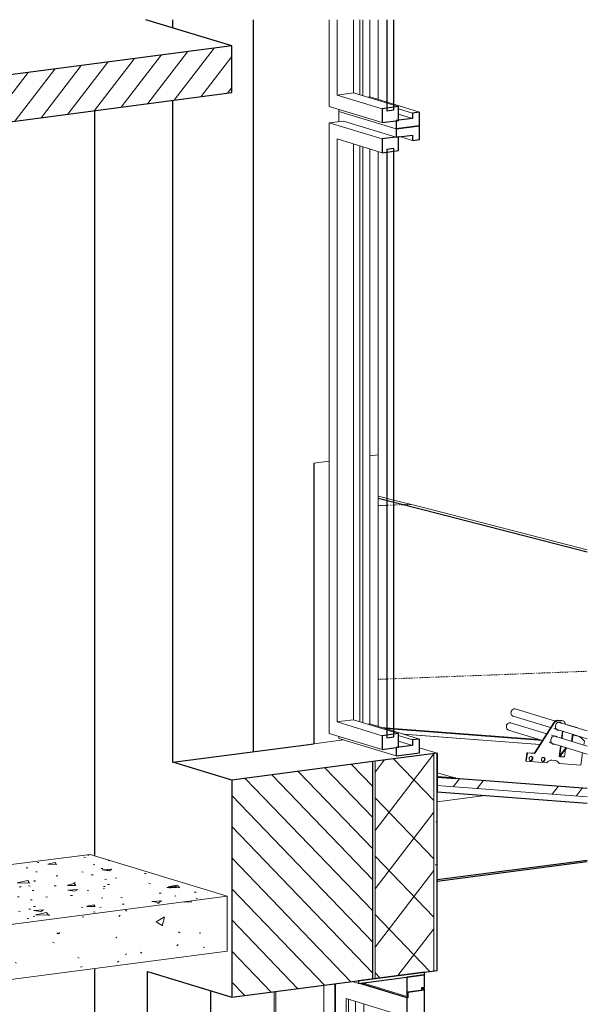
# Model space of a CAD drawing. Header units: millimetres. Extents: x -7937 to 93799, y -5691 to 12696.
# Tile 14 of 67: x 5932 to 7954, y 562 to 4071. Entities that reach past the tile are written whole.
import ezdxf

# ---------------------------------------------------------------- set-up
doc = ezdxf.new("R2010")
doc.units = ezdxf.units.MM
doc.linetypes.add('EST_Dash_1_2_', pattern=[3, 1, -2])
for name, color, linetype, lineweight in [('A-DOOR', 7, 'Continuous', 9), ('A-GENM', 7, 'Continuous', 9), ('A-GLAZ', 7, 'Continuous', 9), ('A-ROOF', 7, 'Continuous', 9), ('A-ROOF-MCUT', 7, 'Continuous', 25), ('A-ROOF-OTLN', 7, 'Continuous', 9), ('A-ROOF-PATT', 7, 'Continuous', 25), ('C-TOPO', 7, 'Continuous', 9)]:
    doc.layers.add(name, color=color, linetype=linetype, lineweight=lineweight)
for name, color, linetype, lineweight, true_color in [('A-WALL', 7, 'Continuous', 9, 0x7f7f7f), ('A-WALL-PATT', 7, 'Continuous', 9, 0x7f7f7f), ('C-TOPO-MINR', 9, 'EST_Dash_1_2_', 5, 0x808080), ('I-WALL', 7, 'Continuous', 9, 0x7f7f7f), ('S-BEAM', 7, 'Continuous', 9, 0x7f7f7f)]:
    doc.layers.add(name, color=color, linetype=linetype, lineweight=lineweight, true_color=true_color)

# ---------------------------------------------------------------- blocks, each defined once
blk = doc.blocks.new('Doorset_ Entrance Door w Concealed Closer_ASSA ABLOY ES_ES08_Hardware 3D - VU-01-1650x2100 mm-6341776-KUNST 3D LÕIGE 01')
at = {"layer": 'A-DOOR', "lineweight": 25}
for p, q in [((7373.7, 676.9), (7139.5, 646.2)), ((7139.5, 636.4), (7373.7, 667.1)), ((7373.7, 667.1), (7311, 658.9)), ((7373.7, 667.1), (7373.7, 676.9)), ((7373.7, 623), (7373.7, 667.1)), ((7139.5, 646.2), (7139.5, 636.4)), ((7311, 658.9), (7311, 590.3)), ((7369.5, 612.6), (7315.2, 605.5)), ((7315.2, 605.5), (7365.3, 612.1)), ((7315.2, 605.5), (7315.2, 585.9)), ((7315.2, 590.8), (7315.2, 605.5)), ((7365.3, 621.9), (7373.7, 623)), ((7365.3, 612.1), (7365.3, 621.9)), ((7373.7, 618.1), (7369.5, 617.5)), ((7369.5, 617.5), (7369.5, 612.6)), ((7373.7, 525), (7373.7, 618.1)), ((7311, 590.3), (7315.2, 590.8)), ((7315.2, 585.9), (7311, 585.4)), ((7311, 585.4), (7311, 516.8)), ((7311, 516.8), (7373.7, 525)), ((7344.4, 521.2), (7319.3, 517.9)), ((7319.3, 517.9), (7319.3, -1240.9)), ((7344.4, -1237.6), (7344.4, 521.2)), ((7373.7, -1233.8), (7311, -1242)), ((7311, -1242), (7311, -1389)), ((7319.3, -1240.9), (7344.4, -1237.6)), ((7373.7, -1380.8), (7373.7, -1233.8)), ((7311, -1389), (7373.7, -1380.8))]:
    blk.add_line(p, q, dxfattribs=at)
at = {"layer": 'A-DOOR', "lineweight": 5}
for p, q in [((7054.4, -1320.5), (7054.4, 635.1)), ((7057.1, 635.5), (7057.1, -1311.5)), ((7117, 643.3), (7139.5, 636.4)), ((7311, 585.4), (7142.4, 636.8)), ((7315.2, 585.9), (7146.6, 637.4)), ((7153.7, 638.3), (7311, 590.3)), ((6839.1, 606.9), (6839.1, -1329.6)), ((6844.5, -1331.2), (6844.5, 607.6)), ((7016, 630.1), (7016, -1308.8)), ((7365.3, 620.6), (7373.7, 618.1)), ((7369.5, 617.5), (7365.3, 618.8)), ((7369.5, 612.6), (7365.3, 613.9)), ((7095.5, -1176.3), (7095.5, 582.5)), ((7095.5, 582.5), (7311, 516.8)), ((7103.8, -1175.2), (7103.8, 580)), ((7095.5, -1176.3), (7103.8, -1175.2)), ((7311, -1242), (7095.5, -1176.3)), ((7319.3, -1240.9), (7103.8, -1175.2)), ((7373.7, -1233.8), (7344.4, -1224.9)), ((6839.1, -1329.6), (6844.5, -1331.2)), ((6844.5, -1331.2), (7016, -1308.8)), ((7016, -1308.8), (7054.4, -1320.5)), ((7054.4, -1320.5), (7058.6, -1319.9)), ((7057.1, -1311.5), (7311, -1389)), ((7058.6, -1312), (7058.6, -1319.9)), ((7068.6, -1315), (7058.6, -1316.4))]:
    blk.add_line(p, q, dxfattribs=at)
at = {"layer": 'A-DOOR', "color": 250, "lineweight": 5, "true_color": 0x272727}
for p, q in [((7128.9, -1171.9), (7128.9, 572.3)), ((7158.2, -1168), (7158.2, 563.4)), ((7103.8, -1175.2), (7158.2, -1168)), ((7103.8, -1175.2), (7128.9, -1171.9)), ((7128.9, -1171.9), (7344.4, -1237.6)), ((7344.4, -1224.9), (7158.2, -1168))]:
    blk.add_line(p, q, dxfattribs=at)
blk = doc.blocks.new('Puit-alumiinium aken 600x2330 mm - A-03-600x2300 mm _ veeplekiga-2838762-KUNST 3D LÕIGE 01')
at = {"layer": 'A-GLAZ', "lineweight": 5}
for p, q in [((7273.3, 3681.6), (7068.9, 3744)), ((7068.9, 3744), (7068.9, 3707.4)), ((7035.2, 3703), (7085.4, 3709.6)), ((7223.1, 3645.7), (7035.2, 3703)), ((7035.2, 3703), (7035.2, 1527.8)), ((7085.4, 3709.6), (7273.3, 3652.2)), ((7286.9, 3654), (7331.9, 3640.3)), ((7062.6, 1568.4), (7062.6, 3645.7)), ((7062.6, 3645.7), (7223.1, 3596.7)), ((7079.3, 1570.6), (7062.6, 1568.4)), ((7223.1, 1519.4), (7062.6, 1568.4)), ((7035.2, 1527.8), (7223.1, 1470.4)), ((7068.9, 1517.5), (7068.9, 1510)), ((7068.9, 1510), (7273.3, 1447.6)), ((7357, 1507.5), (7265, 1535.6)), ((7281.7, 1527.1), (7265, 1532.2)), ((7331.9, 1504.3), (7281.7, 1519.6)), ((7331.9, 1484.7), (7281.7, 1500))]:
    blk.add_line(p, q, dxfattribs=at)
at = {"layer": 'A-GLAZ', "lineweight": 25}
for p, q in [((7357, 3692.6), (7273.3, 3681.6)), ((7357, 3643.6), (7357, 3692.6)), ((7281.7, 3653.3), (7223.1, 3645.7)), ((7273.3, 3681.6), (7273.3, 3652.2)), ((7273.3, 3652.2), (7331.9, 3659.9)), ((7281.7, 3604.3), (7281.7, 3653.3)), ((7331.9, 3659.9), (7331.9, 3640.3)), ((7223.1, 3645.7), (7223.1, 3596.7)), ((7331.9, 3640.3), (7357, 3643.6)), ((7223.1, 3596.7), (7281.7, 3604.3)), ((7265, 3611.9), (7239.9, 3608.7)), ((7239.9, 3608.7), (7239.9, 1511.8)), ((7265, 1515.1), (7265, 3611.9)), ((7281.7, 1527.1), (7223.1, 1519.4)), ((7223.1, 1519.4), (7223.1, 1470.4)), ((7239.9, 1511.8), (7265, 1515.1)), ((7281.7, 1478.1), (7281.7, 1527.1)), ((7223.1, 1470.4), (7281.7, 1478.1)), ((7331.9, 1484.7), (7273.3, 1477)), ((7273.3, 1477), (7273.3, 1447.6)), ((7357, 1507.5), (7331.9, 1504.3)), ((7331.9, 1504.3), (7331.9, 1484.7)), ((7357, 1458.6), (7357, 1507.5)), ((7273.3, 1447.6), (7357, 1458.6))]:
    blk.add_line(p, q, dxfattribs=at)
at = {"layer": 'A-GLAZ', "color": 250, "lineweight": 5, "true_color": 0x272727}
for p, q in [((7121.1, 3627.8), (7121.1, 1576.1)), ((7143.9, 3620.8), (7143.9, 1569.1)), ((7154.9, 1565.8), (7154.9, 3617.5)), ((7180, 3609.8), (7180, 1561.6)), ((7121.1, 1576.1), (7079.3, 1570.6)), ((7265, 1532.2), (7121.1, 1576.1)), ((7180, 1561.6), (7172.1, 1560.5)), ((7265, 1535.6), (7180, 1561.6))]:
    blk.add_line(p, q, dxfattribs=at)
blk = doc.blocks.new('Puit-alumiinium aken 600x2330 mm - A-03-600x2300 mm _ veeplekita-2838763-KUNST 3D LÕIGE 01')
at = {"layer": 'A-GLAZ', "lineweight": 5}
for p, q in [((7035.2, 4070.8), (7035.2, 3761.8)), ((7062.6, 3802.4), (7062.6, 4070.8)), ((7079.3, 3804.6), (7062.6, 3802.4)), ((7223.1, 3753.4), (7062.6, 3802.4)), ((7035.2, 3761.8), (7223.1, 3704.5)), ((7357, 3741.6), (7265, 3769.6)), ((7281.7, 3761.1), (7265, 3766.2)), ((7068.9, 3751.5), (7068.9, 3744)), ((7068.9, 3744), (7273.3, 3681.6)), ((7331.9, 3738.3), (7281.7, 3753.6)), ((7331.9, 3718.7), (7281.7, 3734))]:
    blk.add_line(p, q, dxfattribs=at)
at = {"layer": 'A-GLAZ', "color": 250, "lineweight": 5, "true_color": 0x272727}
for p, q in [((7121.1, 4070.8), (7121.1, 3810.1)), ((7143.9, 4070.8), (7143.9, 3803.1)), ((7154.9, 3799.8), (7154.9, 4070.8)), ((7180, 4070.8), (7180, 3795.6)), ((7121.1, 3810.1), (7079.3, 3804.6)), ((7265, 3766.2), (7121.1, 3810.1)), ((7180, 3795.6), (7172.1, 3794.5)), ((7265, 3769.6), (7180, 3795.6))]:
    blk.add_line(p, q, dxfattribs=at)
at = {"layer": 'A-GLAZ', "lineweight": 25}
for p, q in [((7239.9, 4070.8), (7239.9, 3745.8)), ((7265, 3749.1), (7265, 4070.8)), ((7281.7, 3761.1), (7223.1, 3753.4)), ((7281.7, 3712.1), (7281.7, 3761.1)), ((7223.1, 3753.4), (7223.1, 3704.5)), ((7239.9, 3745.8), (7265, 3749.1)), ((7357, 3741.6), (7331.9, 3738.3)), ((7331.9, 3738.3), (7331.9, 3718.7)), ((7357, 3692.6), (7357, 3741.6)), ((7223.1, 3704.5), (7281.7, 3712.1)), ((7331.9, 3718.7), (7273.3, 3711)), ((7273.3, 3711), (7273.3, 3681.6)), ((7273.3, 3681.6), (7357, 3692.6))]:
    blk.add_line(p, q, dxfattribs=at)
blk = doc.blocks.new('Torulumetõke - Torulumetõke-4660651-KUNST 3D LÕIGE 01')
at = {"layer": 'A-GENM', "lineweight": 5}
for p, q in [((7841.3, 1571), (7697.5, 1614.8)), ((7689.6, 1589), (7823.7, 1548.1)), ((7809.8, 1526.1), (7681, 1565.4)), ((7767.2, 1459.2), (7836, 1567.5)), ((7837.7, 1567), (7768.9, 1458.7)), ((7834.8, 1544.7), (7954.2, 1508.3)), ((7954.2, 1536.5), (7842.7, 1570.5)), ((7848, 1574.3), (7863.6, 1573.1)), ((7865.3, 1572.6), (7849.6, 1573.8)), ((7863.6, 1573.1), (7865.8, 1572.7)), ((7867.5, 1572.2), (7865.8, 1572.7)), ((7876.1, 1560.1), (7875, 1564)), ((7917.9, 1547.6), (7881.5, 1558.7)), ((7884, 1558.6), (7881.5, 1558.7)), ((7884, 1558.6), (7920.4, 1547.5)), ((7920.4, 1547.5), (7917.9, 1547.6)), ((7673.1, 1539.6), (7794.7, 1502.5)), ((7954.2, 1482.1), (7826.2, 1521.1)), ((7849.4, 1539), (7852.7, 1539.2)), ((7861.1, 1510.3), (7862.2, 1511.1)), ((7865.7, 1535.8), (7862.6, 1510.6)), ((7867.2, 1535.3), (7864.1, 1510.5)), ((7864.1, 1510.5), (7867.2, 1535.3)), ((7897.7, 1499.6), (7900.9, 1525.2)), ((7903.3, 1524.4), (7900.1, 1499.5)), ((7918.6, 1518.6), (7916.9, 1519.1)), ((7818.3, 1495.3), (7954.2, 1453.8)), ((7859.2, 1483.4), (7854.4, 1445.3)), ((7860.6, 1482.9), (7856.4, 1449.3)), ((7856.4, 1449.3), (7860.6, 1482.9)), ((7856.4, 1449.3), (7879.4, 1477.3)), ((7881.4, 1476.6), (7858.9, 1449.2)), ((7900.1, 1499.5), (7897.7, 1499.6)), ((7941.5, 1485.7), (7943.7, 1500.2)), ((7734.9, 1429.2), (7739.2, 1458.7)), ((7740.9, 1458.2), (7736.5, 1428.7)), ((7739.2, 1458.7), (7763.2, 1456.9)), ((7740.9, 1458.2), (7739.2, 1458.7)), ((7764.9, 1456.4), (7740.9, 1458.2)), ((7859.8, 1444.4), (7854.4, 1444.7)), ((7858.9, 1449.2), (7856.4, 1449.3)), ((7856.4, 1449.3), (7858.9, 1449.2)), ((7860.6, 1451.3), (7859.8, 1444.4)), ((7859.8, 1444.4), (7860.6, 1451.3)), ((7859.8, 1444.4), (7873.4, 1443.9)), ((7873.4, 1443.9), (7876.8, 1471)), ((7930.9, 1414), (7937.6, 1459.1)), ((7736.5, 1428.7), (7734.9, 1429.2)), ((7736.5, 1428.7), (7809.7, 1423.2)), ((7828, 1432.2), (7839.2, 1431.4)), ((7854.4, 1419.8), (7852.8, 1420.3)), ((7854.4, 1419.8), (7930.9, 1414))]:
    blk.add_line(p, q, dxfattribs=at)
for points in [[(7682.5, 1602.8, 0), (7683.3, 1606.2, 0), (7684.9, 1609.3, 0), (7687.1, 1611.9, 0), (7689.7, 1613.8, 0), (7692.6, 1615, 0), (7695.5, 1615.2, 0), (7698.3, 1614.5, 0)], [(7689.6, 1589, 0), (7688.8, 1589.3, 0), (7686.3, 1590.8, 0), (7684.3, 1593.1, 0), (7683, 1596, 0), (7682.3, 1599.3, 0), (7682.5, 1602.8, 0)], [(7673.1, 1539.6, 0), (7672.3, 1539.9, 0), (7669.8, 1541.5, 0), (7667.8, 1543.7, 0), (7666.4, 1546.6, 0), (7665.8, 1549.9, 0), (7665.9, 1553.4, 0)], [(7665.9, 1553.4, 0), (7666.8, 1556.8, 0), (7668.4, 1559.9, 0), (7670.6, 1562.5, 0), (7673.2, 1564.5, 0), (7676, 1565.6, 0), (7679, 1565.8, 0), (7681.8, 1565.1, 0)], [(7836, 1567.5, 0), (7837.9, 1569.9, 0), (7840.2, 1571.9, 0), (7842.7, 1573.3, 0), (7845.3, 1574.1, 0), (7848, 1574.3, 0)], [(7849.6, 1573.8, 0), (7847, 1573.6, 0), (7844.3, 1572.8, 0), (7841.8, 1571.4, 0), (7839.6, 1569.4, 0), (7837.7, 1567, 0)], [(7854.4, 1538.7, 0), (7851.1, 1538.5, 0), (7848, 1539.2, 0), (7845.2, 1540.9, 0), (7843, 1543.5, 0), (7841.5, 1546.7, 0), (7840.8, 1550.3, 0), (7840.9, 1554.2, 0)], [(7840.9, 1554.2, 0), (7841.9, 1558, 0), (7843.6, 1561.4, 0), (7846.1, 1564.3, 0), (7849, 1566.5, 0), (7852.2, 1567.7, 0), (7855.4, 1568, 0), (7858.6, 1567.2, 0), (7861.3, 1565.5, 0), (7862.5, 1564.4, 0)], [(7860.9, 1564.9, 0), (7859.7, 1566, 0), (7857.2, 1567.6, 0)], [(7875, 1564, 0), (7873.9, 1566.7, 0), (7872.2, 1569.1, 0), (7870.2, 1570.9, 0), (7867.8, 1572, 0), (7865.3, 1572.6, 0)], [(7824.3, 1504.7, 0), (7825.3, 1508.5, 0), (7827.1, 1512, 0), (7829.5, 1514.9, 0), (7832.4, 1517.1, 0), (7835.6, 1518.3, 0), (7838.9, 1518.6, 0), (7842, 1517.8, 0), (7844.8, 1516.1, 0), (7845.9, 1515, 0)], [(7844.2, 1515.5, 0), (7843.1, 1516.6, 0), (7840.7, 1518.2, 0)], [(7917.7, 1518.9, 0), (7907.6, 1521.1, 0), (7902.9, 1521.8, 0)], [(7903, 1522.1, 0), (7906, 1521.6, 0), (7916, 1519.4, 0)], [(7943.7, 1500.2, 0), (7936.3, 1508.5, 0), (7927.5, 1514.8, 0), (7917.7, 1518.9, 0)], [(7837.8, 1489.3, 0), (7834.5, 1489, 0), (7831.4, 1489.8, 0), (7828.6, 1491.5, 0), (7826.4, 1494, 0), (7824.9, 1497.2, 0), (7824.2, 1500.9, 0), (7824.3, 1504.7, 0)], [(7831.4, 1489.8, 0), (7832.9, 1489.5, 0), (7836.1, 1489.8, 0)], [(7747.1, 1438.4, 0), (7747.6, 1440.3, 0), (7748.6, 1442.1, 0), (7749.8, 1443.6, 0), (7751.3, 1444.7, 0), (7753, 1445.4, 0), (7754.7, 1445.5, 0), (7756.3, 1445.1, 0), (7757.7, 1444.3, 0), (7758.9, 1442.9, 0), (7759.7, 1441.3, 0), (7760, 1439.4, 0), (7759.9, 1437.4, 0)], [(7758.3, 1437.9, 0), (7758.4, 1439.9, 0), (7758, 1441.8, 0), (7757.2, 1443.4, 0), (7756.1, 1444.8, 0), (7754.7, 1445.6, 0)], [(7764.1, 1457, 0), (7765, 1457.2, 0), (7765.8, 1457.7, 0), (7766.6, 1458.4, 0), (7767.2, 1459.2, 0)], [(7768.9, 1458.7, 0), (7768.2, 1457.9, 0), (7767.5, 1457.2, 0), (7766.7, 1456.7, 0), (7765.8, 1456.5, 0), (7764.9, 1456.4, 0)], [(7790.8, 1435, 0), (7791.3, 1437, 0), (7792.2, 1438.8, 0), (7793.4, 1440.3, 0), (7794.9, 1441.4, 0), (7796.6, 1442.1, 0), (7798.3, 1442.2, 0), (7799.9, 1441.8, 0), (7801.4, 1441, 0), (7802.5, 1439.6, 0), (7803.3, 1438, 0), (7803.7, 1436.1, 0), (7803.6, 1434.1, 0)], [(7801.9, 1434.6, 0), (7802, 1436.6, 0), (7801.6, 1438.5, 0), (7800.9, 1440.1, 0), (7799.7, 1441.5, 0), (7798.3, 1442.3, 0)], [(7854.4, 1444.7, 0), (7854.6, 1446.1, 0), (7855.3, 1447.6, 0), (7856.4, 1449.3, 0)], [(7854.4, 1444.7, 0), (7854.8, 1444.8, 0), (7855.6, 1444.9, 0), (7856.7, 1445, 0), (7858.2, 1444.9, 0)], [(7858.9, 1449.2, 0), (7858.2, 1448.2, 0), (7857.8, 1447.2, 0), (7857.6, 1446.3, 0), (7857.7, 1445.6, 0), (7858.2, 1445, 0), (7858.9, 1444.6, 0), (7859.8, 1444.4, 0)], [(7759.9, 1437.4, 0), (7759.4, 1435.4, 0), (7758.5, 1433.6, 0), (7757.3, 1432.1, 0), (7755.8, 1431, 0), (7754.1, 1430.3, 0), (7752.4, 1430.2, 0), (7750.8, 1430.6, 0), (7749.4, 1431.5, 0), (7748.2, 1432.8, 0), (7747.4, 1434.5, 0), (7747.1, 1436.4, 0), (7747.1, 1438.4, 0)], [(7750.8, 1430.7, 0), (7752.5, 1430.8, 0), (7754.1, 1431.5, 0), (7755.6, 1432.6, 0), (7756.9, 1434.1, 0), (7757.8, 1435.9, 0), (7758.3, 1437.9, 0)], [(7803.6, 1434.1, 0), (7803.1, 1432.1, 0), (7802.2, 1430.3, 0), (7800.9, 1428.8, 0), (7799.4, 1427.7, 0), (7797.7, 1427, 0), (7796, 1426.9, 0), (7794.4, 1427.3, 0), (7793, 1428.2, 0), (7791.8, 1429.5, 0), (7791.1, 1431.2, 0), (7790.7, 1433.1, 0), (7790.8, 1435, 0)], [(7794.4, 1427.4, 0), (7796.1, 1427.5, 0), (7797.8, 1428.2, 0), (7799.3, 1429.3, 0), (7800.5, 1430.8, 0), (7801.4, 1432.6, 0), (7801.9, 1434.6, 0)], [(7809.7, 1423.2, 0), (7813.6, 1427.2, 0), (7818.1, 1430.2, 0), (7823, 1431.9, 0), (7828, 1432.2, 0)], [(7839.2, 1431.4, 0), (7843.9, 1430.3, 0), (7848.2, 1427.9, 0), (7851.8, 1424.4, 0), (7854.4, 1419.8, 0)], [(7852.8, 1420.3, 0), (7850.1, 1424.9, 0), (7846.6, 1428.4, 0), (7842.7, 1430.7, 0)]]:
    blk.add_polyline3d(points, dxfattribs=at)

msp = doc.modelspace()

# ---------------------------------------------------------------- hatches: boundary and pattern name
at = {"layer": 'A-ROOF-PATT', "lineweight": 5, "true_color": 0x787878}
h = msp.add_hatch(dxfattribs=at)
h.set_pattern_fill('FP_9', color=8, style=0, pattern_type=2)
h.set_pattern_definition([(52.476, (-47678.17, 8089.32), (-207.0438, 215.4034), []), (52.476, (-47678.17, 8456.76), (-207.0438, 215.4034), [])])
h.paths.add_polyline_path([(7954.2, 1301.1), (7954.2, 1330.9), (7419.7, 1371.4), (7419.7, 1341.5), (7705.9, 1319.9)], flags=0)
at = {"layer": 'A-WALL-PATT', "lineweight": 5}
h = msp.add_hatch(dxfattribs=at)
h.set_pattern_fill('FP_16', style=0, pattern_type=2)
h.set_pattern_definition([(52.476, (-47678.17, 8089.32), (-88.7329, 92.316), []), (133.866, (-47678.17, 8089.32), (-88.7329, -115.53808), [])])
h.paths.add_polyline_path([(7198, 653.9), (7407.2, 681.3), (7407.2, 1455.3), (7198, 1428), (7198, 695.2)], flags=0)
h = msp.add_hatch(dxfattribs=at)
h.set_pattern_fill('FP_19', style=0, pattern_type=2)
h.set_pattern_definition([(7.455, (-47161.4, 8555.4), (-8e-05, 777.742), [4.286, -665.411]), (7.455, (-47188.6, 8503.3), (-8e-05, 777.742), [4.286, -665.411]), (7.455, (-47213.45, 8539.4), (-8e-05, 777.742), [4.286, -665.411]), (7.455, (-47195, 8638.85), (-8e-05, 777.742), [4.286, -665.411]), (7.455, (-47155.66, 8676.35), (-8e-05, 777.742), [4.286, -665.411]), (7.455, (-47244.3, 8583.9), (-8e-05, 777.742), [3.75, -665.946]), (7.455, (-47211.3, 8802.2), (-8e-05, 777.742), [4.286, -665.411]), (7.455, (-47178, 8728.7), (-8e-05, 777.742), [3.75, -665.946]), (7.455, (-47211.3, 8918.44), (-8e-05, 777.742), [4.286, -665.411]), (7.455, (-47161.4, 8876.44), (-8e-05, 777.742), [4.286, -665.411]), (7.455, (-47228.3, 8870.2), (-8e-05, 777.742), [4.286, -665.411]), (7.455, (-47030.7, 8504.8), (-8e-05, 777.742), [4.286, -665.411]), (7.455, (-47062.16, 8559.2), (-8e-05, 777.742), [4.286, -665.411]), (7.455, (-47087, 8653), (-8e-05, 777.742), [4.286, -665.411]), (7.455, (-47087, 8604.45), (-8e-05, 777.742), [4.286, -665.411]), (7.455, (-47087, 8769.95), (-8e-05, 777.742), [4.286, -665.411]), (7.455, (-47106.8, 8810.9), (-8e-05, 777.742), [4.286, -665.411]), (7.455, (-47037.1, 8863.6), (-8e-05, 777.742), [4.286, -665.411]), (7.455, (-47039.2, 8710.25), (-8e-05, 777.742), [3.75, -665.946]), (7.455, (-47087, 8934.7), (-8e-05, 777.742), [4.286, -665.411]), (7.455, (-47102.5, 8867.5), (-8e-05, 777.742), [3.75, -665.946]), (7.455, (-47056.85, 8900.8), (-8e-05, 777.742), [4.286, -665.411]), (7.455, (-47161.4, 8264.2), (-8e-05, 777.742), [4.286, -665.411]), (7.455, (-47161.4, 8215.7), (-8e-05, 777.742), [4.286, -665.411]), (7.455, (-47195, 8298.4), (-8e-05, 777.742), [4.286, -665.411]), (7.455, (-47252.8, 8193.8), (-8e-05, 777.742), [4.286, -665.411]), (7.455, (-47197.1, 8405.1), (-8e-05, 777.742), [4.286, -665.411]), (7.455, (-47146.1, 8400.6), (-8e-05, 777.742), [4.286, -665.411]), (7.455, (-47238.5, 8361.1), (-8e-05, 777.742), [4.286, -665.411]), (7.455, (-47138.66, 8480.7), (-8e-05, 777.742), [4.286, -665.411]), (7.455, (-47028.6, 8203.9), (-8e-05, 777.742), [4.286, -665.411]), (7.455, (-47090.85, 8206.24), (-8e-05, 777.742), [4.286, -665.411]), (7.455, (-47087, 8264), (-8e-05, 777.742), [4.286, -665.411]), (7.455, (-47055.8, 8307.4), (-8e-05, 777.742), [4.286, -665.411]), (7.455, (-47030.7, 8378.4), (-8e-05, 777.742), [4.286, -665.411]), (7.455, (-47113.6, 8377.5), (-8e-05, 777.742), [3.75, -665.946]), (7.455, (-47080.65, 8439.8), (-8e-05, 777.742), [4.286, -665.411]), (7.455, (-47529, 8478.7), (-8e-05, 777.742), [4.286, -665.411]), (7.455, (-47603.4, 8478.4), (-8e-05, 777.742), [4.286, -665.411]), (7.455, (-47603.4, 8429.9), (-8e-05, 777.742), [4.286, -665.411]), (7.455, (-47335.6, 8523.4), (-8e-05, 777.742), [4.286, -665.411]), (7.455, (-47379.2, 8469.15), (-8e-05, 777.742), [3.75, -665.946]), (7.455, (-47342, 8459.1), (-8e-05, 777.742), [4.286, -665.411]), (7.455, (-47402.15, 8543.8), (-8e-05, 777.742), [4.286, -665.411]), (7.455, (-47454.2, 8478.5), (-8e-05, 777.742), [4.286, -665.411]), (7.455, (-47277.84, 8540.16), (-8e-05, 777.742), [4.286, -665.411]), (7.455, (-47287.8, 8481.1), (-8e-05, 777.742), [3.75, -665.946]), (7.455, (-47476.94, 8553.4), (-8e-05, 777.742), [4.286, -665.411]), (7.455, (-47526.9, 8576), (-8e-05, 777.742), [4.286, -665.411]), (7.455, (-47593.4, 8548.14), (-8e-05, 777.742), [4.286, -665.411]), (7.455, (-47576.4, 8618.1), (-8e-05, 777.742), [3.75, -665.946]), (7.455, (-47485.44, 8795.5), (-8e-05, 777.742), [4.286, -665.411]), (7.455, (-47551.95, 8718.3), (-8e-05, 777.742), [4.286, -665.411]), (7.455, (-47568.5, 8764.7), (-8e-05, 777.742), [4.286, -665.411]), (7.455, (-47485.44, 8639.9), (-8e-05, 777.742), [4.286, -665.411]), (7.455, (-47534.95, 8662.06), (-8e-05, 777.742), [4.286, -665.411]), (7.455, (-47507.3, 8875.5), (-8e-05, 777.742), [4.286, -665.411]), (7.455, (-47593.4, 8849.3), (-8e-05, 777.742), [4.286, -665.411]), (7.455, (-47568.5, 8813.2), (-8e-05, 777.742), [4.286, -665.411]), (7.455, (-47294.2, 8820.5), (-8e-05, 777.742), [4.286, -665.411]), (7.455, (-47352.6, 8579.65), (-8e-05, 777.742), [4.286, -665.411]), (7.455, (-47435.5, 8617.3), (-8e-05, 777.742), [4.286, -665.411]), (7.455, (-47344.1, 8755.5), (-8e-05, 777.742), [4.286, -665.411]), (7.455, (-47443.6, 8751.9), (-8e-05, 777.742), [3.75, -665.946]), (7.455, (-47310.8, 8682.2), (-8e-05, 777.742), [3.75, -665.946]), (7.455, (-47385.6, 8691.6), (-8e-05, 777.742), [4.286, -665.411]), (7.455, (-47277.84, 8638), (-8e-05, 777.742), [4.286, -665.411]), (7.455, (-47279.3, 8780.1), (-8e-05, 777.742), [4.286, -665.411]), (7.455, (-47344.1, 8842.6), (-8e-05, 777.742), [4.286, -665.411]), (7.455, (-47435.5, 8879.9), (-8e-05, 777.742), [4.286, -665.411]), (7.455, (-47412.8, 8831.1), (-8e-05, 777.742), [4.286, -665.411]), (7.455, (-47277.8, 8890.6), (-8e-05, 777.742), [4.286, -665.411]), (7.455, (-47653.3, 8491), (-8e-05, 777.742), [4.286, -665.411]), (7.455, (-47674.1, 8439.8), (-8e-05, 777.742), [4.286, -665.411]), (7.455, (-47644.8, 8580), (-8e-05, 777.742), [3.75, -665.946]), (7.455, (-47651.2, 8696.1), (-8e-05, 777.742), [4.286, -665.411]), (7.455, (-47667.76, 8616.06), (-8e-05, 777.742), [4.286, -665.411]), (7.455, (-47667.76, 8858.7), (-8e-05, 777.742), [4.286, -665.411]), (7.455, (-47642.7, 8794.3), (-8e-05, 777.742), [3.75, -665.946]), (7.455, (-47609.75, 8681.64), (-8e-05, 777.742), [4.286, -665.411]), (7.455, (-47493.5, 8162.26), (-8e-05, 777.742), [4.286, -665.411]), (7.455, (-47551.95, 8164.6), (-8e-05, 777.742), [4.286, -665.411]), (7.455, (-47476.94, 8252.3), (-8e-05, 777.742), [4.286, -665.411]), (7.455, (-47551.95, 8261.6), (-8e-05, 777.742), [4.286, -665.411]), (7.455, (-47601.25, 8186.74), (-8e-05, 777.742), [4.286, -665.411]), (7.455, (-47479.1, 8339.1), (-8e-05, 777.742), [4.286, -665.411]), (7.455, (-47570.65, 8337.1), (-8e-05, 777.742), [4.286, -665.411]), (7.455, (-47529, 8371.65), (-8e-05, 777.742), [4.286, -665.411]), (7.455, (-47487.14, 8406.5), (-8e-05, 777.742), [3.75, -665.946]), (7.455, (-47319.3, 8195), (-8e-05, 777.742), [4.286, -665.411]), (7.455, (-47352.6, 8248.64), (-8e-05, 777.742), [4.286, -665.411]), (7.455, (-47427, 8190.4), (-8e-05, 777.742), [4.286, -665.411]), (7.455, (-47460.6, 8205.15), (-8e-05, 777.742), [4.286, -665.411]), (7.455, (-47352.6, 8151.6), (-8e-05, 777.742), [4.286, -665.411]), (7.455, (-47269.34, 8250.1), (-8e-05, 777.742), [4.286, -665.411]), (7.455, (-47385.6, 8292.86), (-8e-05, 777.742), [4.286, -665.411]), (7.455, (-47310.8, 8312.6), (-8e-05, 777.742), [3.75, -665.946]), (7.455, (-47321.4, 8378.9), (-8e-05, 777.742), [4.286, -665.411]), (7.455, (-47435.5, 8296.3), (-8e-05, 777.742), [4.286, -665.411]), (7.455, (-47396.2, 8389), (-8e-05, 777.742), [4.286, -665.411]), (7.455, (-47263.4, 8425.8), (-8e-05, 777.742), [4.286, -665.411]), (7.455, (-47667.8, 8158.9), (-8e-05, 777.742), [4.286, -665.411]), (7.455, (-47659.9, 8247.5), (-8e-05, 777.742), [4.286, -665.411]), (7.455, (-47634.8, 8133.8), (-8e-05, 777.742), [4.286, -665.411]), (7.455, (-47669.9, 8314.14), (-8e-05, 777.742), [4.286, -665.411]), (7.455, (-47619.95, 8282.1), (-8e-05, 777.742), [3.75, -665.946]), (7.455, (-47619.95, 8339.84), (-8e-05, 777.742), [3.75, -665.946]), (7.455, (-47257.65, 8726.5), (-8e-05, 777.742), [4.286, -665.411])])
h.paths.add_polyline_path([(7407.2, 681.3), (7419.7, 682.9), (7419.7, 1457), (7407.2, 1455.3), (7407.2, 695.2)], flags=0)
at = {"layer": 'A-WALL-PATT', "lineweight": 5, "true_color": 0xcccccc}
h = msp.add_hatch(dxfattribs=at)
h.set_pattern_fill('FP_1', color=254, angle=-136.1338, style=0, pattern_type=2)
h.set_pattern_definition([(313.866, (6687.72, 641), (47.324, 61.62), [])])
h.paths.add_polyline_path([(6687.7, 587.1), (7189.7, 652.8), (7189.7, 1426.9), (6687.7, 1361.2), (6687.7, 695.2)], flags=0)
at = {"layer": 'S-BEAM', "lineweight": 5, "true_color": 0xcccccc}
h = msp.add_hatch(dxfattribs=at)
h.set_pattern_fill('FP_21', color=254, style=0, pattern_type=2)
h.set_pattern_definition([(52.476, (-47678.174, 8089.32), (-47.32482, 49.23507), [])])
h.paths.add_polyline_path([(5658.7, 3676.1), (6687.7, 3810.8), (6687.7, 3977.3), (5658.7, 3842.7), (5658.7, 3789.5)], flags=0)
at = {"layer": 'S-BEAM', "lineweight": 5}
h = msp.add_hatch(dxfattribs=at)
h.set_pattern_fill('FP_22', style=0, pattern_type=2)
h.set_pattern_definition([(13.395, (-32879.04, -10680.07), (358.63024, -6.26816), [24.779, -272.565]), (358.998, (-32879.044, -10680.07), (-69.37441, 75.15166), [29.89, -328.794]), (132.711, (-32849.16, -10680.6), (289.2555, 68.8804), [8.523, -93.754]), (11.764, (-32879.04, -10660.08), (533.62096, -16.5372), [39.78, -437.578]), (120.208, (-32834.58, -10661.46), (467.331, 97.328), [10.979, -120.773]), (358.225, (-32879.04, -10660.08), (467.33082, 97.3243), [44.49, -489.387]), (4.386, (-32829.044, -10665.08), (298.453365, -40.22646), [35.112, -386.233]), (352.324, (-32829.04, -10665.08), (121.6574, 72.4503), [25.096, -276.056]), (30.775, (-32804.17, -10668.43), (420.1114, 32.2266), [11.8, -129.797]), (8.717, (-32879.044, -10680.067), (6.0796, 33.25957), [5.382, -256.274, 5.382, -263.497, -265.87]), (8.717, (-32879.044, -10680.067), (6.0796, 33.25957), [-530.535, 5.382, -260.487]), (1.507, (-32879.044, -10680.067), (131.535157, 39.405883), [6.651, -182.781, 6.651, -434.447]), (1.507, (-32879.044, -10680.067), (131.535157, 39.405883), [-196.082, -309.234, 6.651, -118.563]), (352.745, (-32990.544, -10680.067), (266.911126, -2.25507), [5.701, -100.574, 5.701, -765.853]), (352.745, (-32990.544, -10680.067), (266.911126, -2.25507), [-111.976, -325.876, 5.701, -434.276]), (349.624, (-33040.544, -10680.07), (291.59278, 10.00162), [5.026, -116.773, 5.026, -464.557]), (349.624, (-33040.544, -10680.07), (291.59278, 10.00162), [-126.825, -189.103, 5.026, -270.428])])
h.paths.add_polyline_path([(5416.1, 783.3), (6671, 947.5), (6182.9, 1096.4), (5281.3, 981.2), (5416.1, 940), (5416.1, 803.8)], flags=0)
h = msp.add_hatch(dxfattribs=at)
h.set_pattern_fill('FP_15', style=0, pattern_type=2)
h.set_pattern_definition([(56.774, (-47678.17, 8089.32), (300.0229, 8.5134), [36.802, -404.827]), (1.626, (-47678.17, 8089.3), (-58.0395, 360.9164), [25.012, -275.132]), (99.135, (-47653.17, 8090.03), (241.9869, 369.4306), [30.463, -335.091]), (53.502, (-47678.17, 8187.3), (446.4158, -22.6773), [54.775, -602.53]), (95.746, (-47640.97, 8185.4), (390.9657, 528.391), [46.155, -507.699]), (357.092, (-47678.2, 8187.3), (390.962, 528.394), [37.249, -409.743]), (30.133, (-47636.35, 8168.28), (249.6807, -164.5777), [33.864, -372.509]), (326.609, (-47636.35, 8168.28), (101.776, 368.5807), [24.92, -274.122]), (74.563, (-47615.54, 8154.56), (351.4584, 203.9988), [31.865, -350.51]), (45.835, (-47678.17, 8089.32), (5.08542, 163.7556), [6.388, -304.16, 6.388, -312.733, -315.549]), (45.835, (-47678.17, 8089.32), (5.08542, 163.7556), [-629.668, 6.388, -309.161]), (15.91, (-47678.17, 8089.32), (110.03995, 207.6274), [5.783, -158.947, 5.783, -268.911, -108.886]), (15.91, (-47678.17, 8089.32), (110.03995, 207.6274), [-439.424, 5.783, -103.103]), (328.396, (-47771.45, 8077.11), (223.2929, 18.16904), [5.555, -97.999, 5.555, -317.533, -428.713]), (328.396, (-47771.45, 8077.11), (223.2929, 18.16904), [-426.642, 5.555, -423.158]), (316.699, (-47813.28, 8071.64), (243.9411, 80.9642), [5.683, -132.039, 5.683, -525.288]), (316.699, (-47813.28, 8071.64), (243.9411, 80.9642), [-143.405, -213.825, 5.683, -305.781])])
h.paths.add_polyline_path([(5416.1, 587.3), (6671, 751.5), (6671, 947.5), (5416.1, 783.3), (5416.1, 695.2)], flags=0)

# ---------------------------------------------------------------- linework, layer by layer
at = {"layer": 'A-ROOF', "lineweight": 25}
for p, q in [((7419.7, 1371.4), (7419.7, 1319.6)), ((7954.2, 1330.9), (7419.7, 1371.4)), ((7419.7, 1319.6), (7954.2, 1279.2))]:
    msp.add_line(p, q, dxfattribs=at)
at = {"layer": 'A-ROOF', "lineweight": 5}
msp.add_line((7419.7, 1341.5), (7954.2, 1301.1), dxfattribs=at)
at = {"layer": 'A-ROOF-MCUT'}
for p, q in [((7420.6, 1456.2), (7419.7, 1456.1)), ((7419.7, 1456.1), (7419.7, 1371.6)), ((7420.6, 1372.5), (7420.6, 1456.2)), ((7419.7, 1371.6), (7485.8, 1366.6)), ((7485.9, 1367.6), (7420.6, 1372.5)), ((7954.2, 1075.2), (7419.7, 1005.3)), ((7419.7, 1001.3), (7954.2, 1071.3)), ((7419.7, 1005.3), (7419.7, 1001.3))]:
    msp.add_line(p, q, dxfattribs=at)
msp.add_polyline3d([(7485.8, 1366.6, 0), (7486.2, 1367.1, 0), (7485.9, 1367.6, 0)], dxfattribs=at)
at = {"layer": 'A-ROOF-OTLN', "color": 250, "true_color": 0x272727}
for p, q in [((7265, 1545.6), (7221.5, 1548.9)), ((7233.6, 1545.2), (7265, 1542.8))]:
    msp.add_line(p, q, dxfattribs=at)
at = {"layer": 'A-ROOF-OTLN'}
for p, q in [((7782.6, 1506.4), (7265, 1545.6)), ((7265, 1542.8), (7794.7, 1502.7)), ((7298.6, 1525.4), (7785.8, 1488.5)), ((7300.8, 1524.7), (7785.5, 1488)), ((7486, 1367.6), (7420.4, 1387.6)), ((7590.6, 1306.7), (7419.7, 1284.3))]:
    msp.add_line(p, q, dxfattribs=at)
at = {"layer": 'A-WALL', "color": 252, "lineweight": 25, "true_color": 0x989898}
for p, q in [((6477.8, 4041.4), (6477.8, 4070.8)), ((6765.3, 2462.3), (6765.3, 4070.8)), ((6477.8, 3678.8), (6477.8, 3783.3)), ((6477.8, 3659.2), (6477.8, 3678.8)), ((6477.8, 2424.6), (6477.8, 3659.2)), ((6765.3, 1462.8), (6765.3, 2462.3)), ((6979.8, 2490.3), (6979.8, 1699.2)), ((6477.8, 1633.5), (6477.8, 2424.6)), ((6979.8, 1699.2), (6979.8, 1490.9)), ((6477.8, 1425.2), (6477.8, 1633.5)), ((6477.8, 1425.2), (6979.8, 1490.9)), ((6687.7, 1361.2), (6477.8, 1425.2)), ((7189.7, 652.8), (7189.7, 1426.9)), ((6387.3, 531.8), (6387.3, 678.8)), ((6387.3, 678.8), (6687.7, 587.1)), ((6613.2, -957.4), (6613.2, 609.9))]:
    msp.add_line(p, q, dxfattribs=at)
at = {"layer": 'A-WALL', "color": 250, "lineweight": 5, "true_color": 0x272727}
for p, q in [((7209.8, 4070.8), (7209.8, 3786.5)), ((7209.8, 3600.7), (7209.8, 2520.4)), ((7180, 2516.5), (7209.8, 2520.4)), ((7209.8, 2520.4), (7180, 2516.5)), ((7209.8, 2520.4), (7209.8, 1552.4))]:
    msp.add_line(p, q, dxfattribs=at)
at = {"layer": 'A-WALL', "color": 7, "lineweight": 5}
for p, q in [((6979.8, 2490.3), (7035.2, 2497.6)), ((7035.2, 2497.6), (6979.8, 2490.3)), ((6979.8, 1490.9), (6979.8, 2490.3)), ((6979.8, 1490.9), (7085.9, 1504.8)), ((7357, 1476.1), (7419.7, 1457)), ((7407.2, 681.3), (7407.2, 1455.3)), ((7189.7, 1426.9), (7189.7, 652.8)), ((7198, 653.9), (7198, 1428))]:
    msp.add_line(p, q, dxfattribs=at)
at = {"layer": 'A-WALL', "color": 7, "lineweight": 25}
for p, q in [((7419.7, 1457), (7189.7, 1426.9)), ((7419.7, 682.9), (7419.7, 1456.1)), ((7189.7, 652.8), (7419.7, 682.9))]:
    msp.add_line(p, q, dxfattribs=at)
at = {"layer": 'A-WALL', "color": 253, "lineweight": 25, "true_color": 0x999999}
for p, q in [((7189.7, 1426.9), (6687.7, 1361.2)), ((6687.7, 1361.2), (6687.7, 587.1)), ((6687.7, 587.1), (7189.7, 652.8))]:
    msp.add_line(p, q, dxfattribs=at)
at = {"layer": 'C-TOPO', "color": 250, "lineweight": 5, "true_color": 0x272727}
msp.add_line((7209.8, 2373.4), (7265, 2359.2), dxfattribs=at)
at = {"layer": 'C-TOPO', "color": 250, "lineweight": 25, "true_color": 0x272727}
msp.add_line((7209.8, 2366.3), (7265, 2352.1), dxfattribs=at)
at = {"layer": 'C-TOPO', "lineweight": 5}
for p, q in [((7265, 2359.2), (7365.6, 2333.2)), ((7365.6, 2333.2), (7954.2, 2181.3))]:
    msp.add_line(p, q, dxfattribs=at)
at = {"layer": 'C-TOPO', "lineweight": 25}
for p, q in [((7265, 2352.1), (7373.3, 2324.1)), ((7373.3, 2324.1), (7954.2, 2174.2))]:
    msp.add_line(p, q, dxfattribs=at)
at = {"layer": 'C-TOPO-MINR', "color": 252, "true_color": 0x939393}
for p, q in [((7265, 2341.3), (7209.8, 2339.2)), ((7265, 1722.4), (7209.8, 1720.2))]:
    msp.add_line(p, q, dxfattribs=at)
at = {"layer": 'C-TOPO-MINR'}
msp.add_line((7325.3, 2343.6), (7265, 2341.3), dxfattribs=at)
msp.add_polyline3d([(7954.2, 1749, 0), (7863.1, 1745.5, 0), (7265, 1722.4, 0)], dxfattribs=at)
at = {"layer": 'I-WALL', "color": 252, "lineweight": 25, "true_color": 0x989898}
for p, q in [((6199.7, 2509.5), (6199.7, 3746.9)), ((6199.7, 1091.3), (6199.7, 2509.5)), ((6199.7, -1331.4), (6199.7, 689.8))]:
    msp.add_line(p, q, dxfattribs=at)
at = {"layer": 'S-BEAM', "color": 252, "lineweight": 25, "true_color": 0x989898}
msp.add_line((6687.7, 3977.3), (6381.4, 4070.8), dxfattribs=at)
at = {"layer": 'S-BEAM', "color": 253, "lineweight": 25, "true_color": 0x999999}
for p, q in [((6687.7, 3977.3), (5658.7, 3842.7)), ((6687.7, 3810.8), (6687.7, 3977.3)), ((5658.7, 3676.1), (6687.7, 3810.8))]:
    msp.add_line(p, q, dxfattribs=at)
at = {"layer": 'S-BEAM', "color": 7, "lineweight": 5}
for p, q in [((6182.9, 1096.4), (5281.3, 981.2)), ((6671, 947.5), (6182.9, 1096.4))]:
    msp.add_line(p, q, dxfattribs=at)
at = {"layer": 'S-BEAM', "color": 7}
for p, q in [((6671, 947.5), (5416.1, 783.3)), ((6671, 751.5), (6671, 947.5)), ((5416.1, 587.3), (6671, 751.5))]:
    msp.add_line(p, q, dxfattribs=at)

# ---------------------------------------------------------------- block references
at = {"layer": 'A-DOOR', "lineweight": 5}
msp.add_blockref('Doorset_ Entrance Door w Concealed Closer_ASSA ABLOY ES_ES08_Hardware 3D - VU-01-1650x2100 mm-6341776-KUNST 3D LÕIGE 01', (0, 0), dxfattribs=at)
at = {"layer": 'A-GENM', "lineweight": 5}
msp.add_blockref('Torulumetõke - Torulumetõke-4660651-KUNST 3D LÕIGE 01', (0, 0), dxfattribs=at)
at = {"layer": 'A-GLAZ', "lineweight": 5}
for name in ['Puit-alumiinium aken 600x2330 mm - A-03-600x2300 mm _ veeplekita-2838763-KUNST 3D LÕIGE 01', 'Puit-alumiinium aken 600x2330 mm - A-03-600x2300 mm _ veeplekiga-2838762-KUNST 3D LÕIGE 01']:
    msp.add_blockref(name, (0, 0), dxfattribs=at)

doc.saveas('drawing.dxf')
